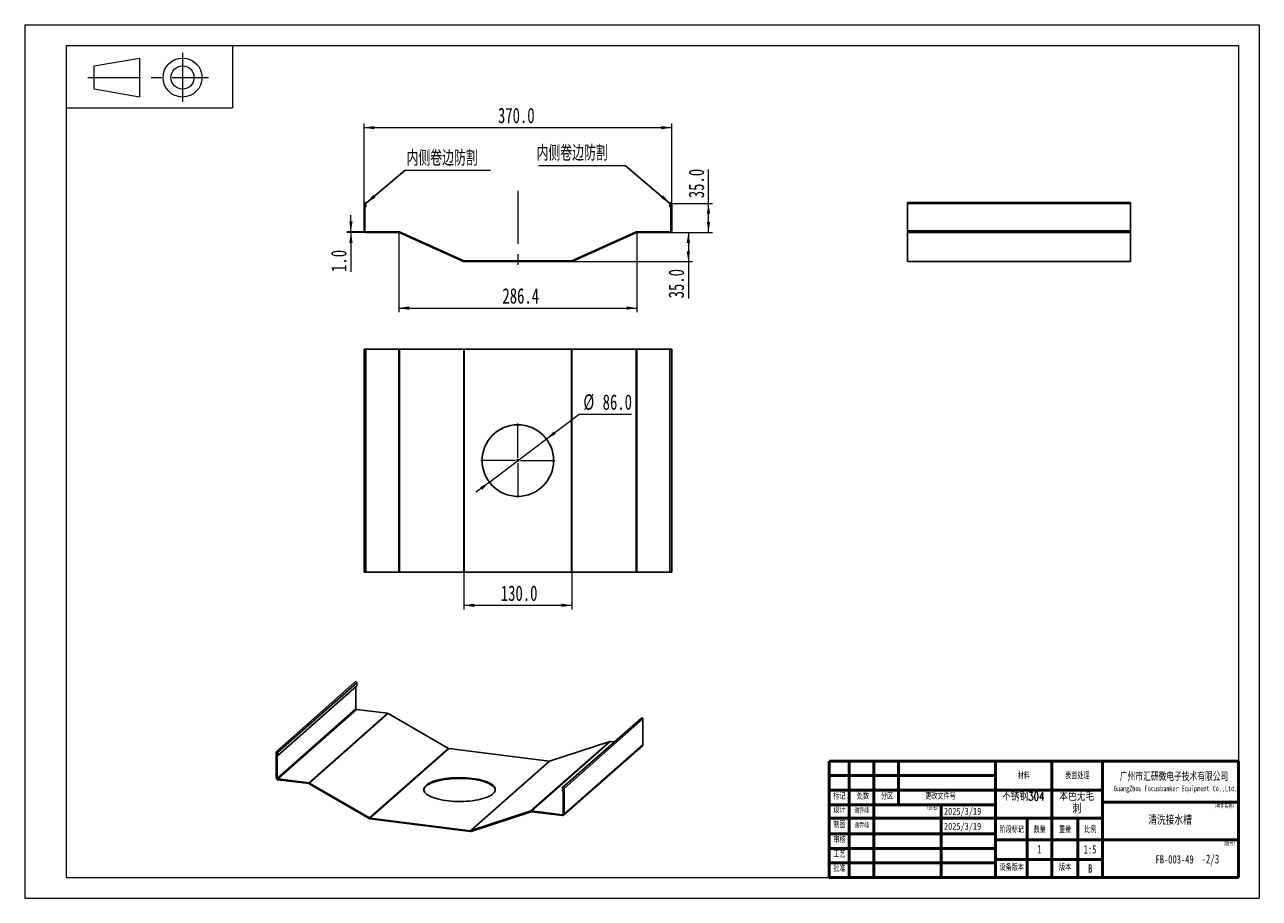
# Paper-space layout '图纸2' of a CAD drawing. Header units: millimetres. Extents: x 0 to 297, y 0 to 210.
import ezdxf

# ---------------------------------------------------------------- set-up
doc = ezdxf.new("R2010")
doc.units = ezdxf.units.MM
doc.linetypes.add('CENTERX2', pattern=[20.32, 12.7, -2.54, 2.54, -2.54])
doc.styles.add('SLDTEXTSTYLE0', font='TXT', dxfattribs={"width": 0.7, "bigfont": 'bigfont'})
doc.styles.add('SLDTEXTSTYLE1', font='TXT', dxfattribs={"width": 0.7})
doc.styles.add('SLDTEXTSTYLE2', font='TXT', dxfattribs={"width": 0.75, "bigfont": 'bigfont'})
doc.styles.add('SLDTEXTSTYLE3', font='TXT', dxfattribs={"width": 0.75})
doc.dimstyles.new('SLDDIMSTYLE0', dxfattribs={"dimtxt": 3.950146, "dimasz": 2.5, "dimexe": 0, "dimexo": 0.0625, "dimgap": 0.987537, "dimtad": 2, "dimdec": 1, "dimlfac": 5, "dimrnd": 1e-09, "dimzin": 4, "dimdsep": 46, "dimtxsty": 'SLDTEXTSTYLE1', "dimsah": 1, "dimcen": 0.09, "dimadec": 0, "dimazin": 1, "dimtfac": 1, "dimtofl": 0, "dimtmove": 0, "dimatfit": 3, "dimfxl": 0, "dimfrac": 2, "dimtolj": 1, "dimtzin": 12, "dimarcsym": 0})
doc.dimstyles.new('SLDDIMSTYLE1', dxfattribs={"dimtxt": 3.950146, "dimasz": 2.5, "dimexe": 0, "dimexo": 0.0625, "dimgap": 0.987537, "dimtad": 2, "dimdec": 1, "dimlfac": 5, "dimrnd": 1e-09, "dimzin": 12, "dimdsep": 46, "dimtxsty": 'SLDTEXTSTYLE1', "dimsah": 1, "dimcen": 0.09, "dimadec": 0, "dimazin": 3, "dimtfac": 1, "dimtofl": 0, "dimtmove": 0, "dimatfit": 3, "dimfxl": 0, "dimfrac": 2, "dimtolj": 1, "dimtzin": 12, "dimarcsym": 0})
doc.dimstyles.new('SLDDIMSTYLE2', dxfattribs={"dimtxt": 3.950146, "dimasz": 2.5, "dimexe": 0, "dimexo": 0.0625, "dimgap": 0.987537, "dimtad": 0, "dimtih": 1, "dimtoh": 1, "dimdec": 1, "dimlfac": 5, "dimrnd": 1e-09, "dimzin": 4, "dimdsep": 46, "dimtxsty": 'SLDTEXTSTYLE1', "dimsah": 1, "dimcen": 0, "dimadec": 0, "dimazin": 1, "dimtfac": 1, "dimtmove": 0, "dimatfit": 3, "dimfxl": 0, "dimfrac": 2, "dimtolj": 1, "dimtzin": 12, "dimarcsym": 0})
doc.dimstyles.new('SLDDIMSTYLE4', dxfattribs={"dimtxt": 0.18, "dimasz": 2.5, "dimexe": 0, "dimexo": 0.0625, "dimgap": 0, "dimtad": 0, "dimtih": 1, "dimtoh": 1, "dimdec": 0, "dimrnd": 1e-09, "dimzin": 0, "dimdsep": 46, "dimtxsty": 'Standard', "dimsah": 1, "dimcen": 0.09, "dimadec": 0, "dimazin": 0, "dimtfac": 2.5, "dimtdec": 0, "dimtofl": 0, "dimtmove": 0, "dimatfit": 3, "dimfxl": 0, "dimfrac": 2, "dimtolj": 1, "dimtzin": 0, "dimarcsym": 0})
doc.dimstyles.new('SLDDIMSTYLE5', dxfattribs={"dimtxt": 3.950146, "dimasz": 2.5, "dimexe": 0, "dimexo": 0.0625, "dimgap": 0.987537, "dimtad": 2, "dimdec": 1, "dimlfac": 5, "dimrnd": 1e-09, "dimzin": 4, "dimdsep": 46, "dimtxsty": 'SLDTEXTSTYLE1', "dimsah": 1, "dimcen": 0.09, "dimadec": 0, "dimazin": 1, "dimtfac": 1, "dimtmove": 0, "dimatfit": 0, "dimfxl": 0, "dimfrac": 2, "dimtolj": 1, "dimtzin": 12, "dimarcsym": 0})

# ---------------------------------------------------------------- blocks, each defined once
blk = doc.blocks.new('SW_NOTE_0_7')
at = {"color": 0, "linetype": 'Continuous', "lineweight": 0, "char_height": 2, "attachment_point": 2, "style": 'SLDTEXTSTYLE2'}
for s, insert in [('本色无毛', (5.25, 2.58)), ('刺', (5.31, -0.42))]:
    blk.add_mtext(s, dxfattribs=dict(at, insert=insert))
blk = doc.blocks.new('SW_NOTE_0_8')
at = {"color": 0, "linetype": 'Continuous', "lineweight": 0, "attachment_point": 2}
for s, insert, char_height, style in [('广州市汇研微电子技术有限公司', (16.21, 2.45), 1.9, 'SLDTEXTSTYLE0'), ('GuangZhou Focusbanker Equipment Co.,Ltd.', (16.58, -0.62), 1.3, 'SLDTEXTSTYLE1')]:
    blk.add_mtext(s, dxfattribs=dict(at, insert=insert, char_height=char_height, style=style))
blk = doc.blocks.new('_D_7')
at = {"color": 7, "linetype": 'Continuous', "lineweight": 0}
for p, q in [((105.63, 78.42), (105.63, 69.42)), ((131.62, 78.42), (131.62, 69.42)), ((105.63, 70.42), (131.62, 70.42))]:
    blk.add_line(p, q, dxfattribs=at)
at = {"color": 7, "linetype": 'Continuous', "lineweight": 18}
for points in [[(105.63, 70.42), (108.13, 70.02), (108.13, 70.82)], [(131.62, 70.42), (129.12, 70.82), (129.12, 70.02)]]:
    blk.add_solid(points, dxfattribs=at)
at = {"color": 7, "linetype": 'Continuous', "lineweight": 18, "insert": (114.52, 75.19), "char_height": 3.704, "attachment_point": 1, "style": 'SLDTEXTSTYLE1'}
blk.add_mtext('130.0', dxfattribs=at)
blk = doc.blocks.new('_D_8')
at = {"color": 7, "linetype": 'Continuous', "lineweight": 0}
for p, q in [((125.49, 110.41), (133.38, 116.37)), ((133.38, 116.37), (145.94, 116.37)), ((111.77, 100.03), (125.49, 110.41)), ((111.77, 100.03), (108.57, 97.62))]:
    blk.add_line(p, q, dxfattribs=at)
at = {"color": 7, "linetype": 'Continuous', "lineweight": 18}
for points in [[(125.49, 110.41), (127.72, 111.59), (127.24, 112.23)], [(111.77, 100.03), (109.53, 98.84), (110.01, 98.21)]]:
    blk.add_solid(points, dxfattribs=at)
at = {"color": 7, "linetype": 'Continuous', "lineweight": 18, "char_height": 3.704, "attachment_point": 1, "style": 'SLDTEXTSTYLE1'}
for s, insert in [('%%c', (134.38, 121.14)), ('86.0', (139.02, 121.14))]:
    blk.add_mtext(s, dxfattribs=dict(at, insert=insert))
blk = doc.blocks.new('SW_CENTERMARKSYMBOL_3')
at = {"color": 0, "linetype": 'Continuous', "lineweight": 18}
for p, q in [((0, 0.6), (0, 8.9)), ((-0.6, 0), (-8.9, 0)), ((0, 0), (-0.3, 0)), ((0, 0), (0, 0.3)), ((0, 0), (0, -0.3)), ((0, 0), (0.3, 0)), ((0.6, 0), (8.9, 0)), ((0, -0.6), (0, -8.9))]:
    blk.add_line(p, q, dxfattribs=at)
blk = doc.blocks.new('_D_9')
at = {"color": 7, "linetype": 'Continuous', "lineweight": 0}
for p, q in [((81.63, 167.04), (81.63, 186.25)), ((81.63, 185.25), (155.63, 185.25)), ((155.63, 167.04), (155.63, 186.25))]:
    blk.add_line(p, q, dxfattribs=at)
at = {"color": 7, "linetype": 'Continuous', "lineweight": 18}
for points in [[(81.63, 185.25), (84.13, 184.85), (84.13, 185.65)], [(155.63, 185.25), (153.13, 185.65), (153.13, 184.85)]]:
    blk.add_solid(points, dxfattribs=at)
at = {"color": 7, "linetype": 'Continuous', "lineweight": 18, "insert": (113.84, 190.03), "char_height": 3.704, "attachment_point": 1, "style": 'SLDTEXTSTYLE1'}
blk.add_mtext('370.0', dxfattribs=at)
blk = doc.blocks.new('_D_10')
at = {"color": 7, "linetype": 'Continuous', "lineweight": 0}
for p, q in [((164.48, 167.04), (164.48, 175.21)), ((155.42, 167.04), (165.48, 167.04)), ((164.48, 160.04), (164.48, 167.04)), ((155.23, 160.04), (165.48, 160.04))]:
    blk.add_line(p, q, dxfattribs=at)
at = {"color": 7, "linetype": 'Continuous', "lineweight": 18}
for points in [[(164.48, 167.04), (164.08, 164.54), (164.88, 164.54)], [(164.48, 160.04), (164.88, 162.54), (164.08, 162.54)]]:
    blk.add_solid(points, dxfattribs=at)
at = {"color": 7, "linetype": 'Continuous', "lineweight": 18, "insert": (159.7, 168.29), "char_height": 3.704, "attachment_point": 1, "rotation": 90, "style": 'SLDTEXTSTYLE1'}
blk.add_mtext('35.0', dxfattribs=at)
blk = doc.blocks.new('_D_11')
at = {"color": 7, "linetype": 'Continuous', "lineweight": 0}
for p, q in [((89.98, 160.04), (89.98, 140.88)), ((147.27, 160.04), (147.27, 140.88)), ((89.98, 141.88), (147.27, 141.88))]:
    blk.add_line(p, q, dxfattribs=at)
at = {"color": 7, "linetype": 'Continuous', "lineweight": 18}
for points in [[(89.98, 141.88), (92.48, 141.48), (92.48, 142.28)], [(147.27, 141.88), (144.77, 142.28), (144.77, 141.48)]]:
    blk.add_solid(points, dxfattribs=at)
at = {"color": 7, "linetype": 'Continuous', "lineweight": 18, "insert": (114.91, 146.66), "char_height": 3.704, "attachment_point": 1, "style": 'SLDTEXTSTYLE1'}
blk.add_mtext('286.4', dxfattribs=at)
blk = doc.blocks.new('_D_12')
at = {"color": 7, "linetype": 'Continuous', "lineweight": 0}
for p, q in [((155.23, 160.04), (160.64, 160.04)), ((159.64, 160.04), (159.64, 153.04)), ((131.54, 153.04), (160.64, 153.04)), ((159.64, 153.04), (159.64, 144.21))]:
    blk.add_line(p, q, dxfattribs=at)
at = {"color": 7, "linetype": 'Continuous', "lineweight": 18}
for points in [[(159.64, 160.04), (159.24, 157.54), (160.04, 157.54)], [(159.64, 153.04), (160.04, 155.54), (159.24, 155.54)]]:
    blk.add_solid(points, dxfattribs=at)
at = {"color": 7, "linetype": 'Continuous', "lineweight": 18, "insert": (154.87, 144.21), "char_height": 3.704, "attachment_point": 1, "rotation": 90, "style": 'SLDTEXTSTYLE1'}
blk.add_mtext('35.0', dxfattribs=at)
blk = doc.blocks.new('_D_13')
at = {"color": 7, "linetype": 'Continuous', "lineweight": 0}
for p, q in [((78.47, 160.24), (78.47, 164.24)), ((82.03, 160.24), (77.47, 160.24)), ((82.03, 160.04), (77.47, 160.04)), ((78.47, 160.04), (78.47, 160.24)), ((78.47, 160.04), (78.47, 150.57))]:
    blk.add_line(p, q, dxfattribs=at)
at = {"color": 7, "linetype": 'Continuous', "lineweight": 18}
for points in [[(78.47, 160.24), (78.87, 162.74), (78.07, 162.74)], [(78.47, 160.04), (78.07, 157.54), (78.87, 157.54)]]:
    blk.add_solid(points, dxfattribs=at)
at = {"color": 7, "linetype": 'Continuous', "lineweight": 18, "insert": (73.69, 150.57), "char_height": 3.704, "attachment_point": 1, "rotation": 90, "style": 'SLDTEXTSTYLE1'}
blk.add_mtext('1.0', dxfattribs=at)
blk = doc.blocks.new('SW_NOTE_0_9')
at = {"color": 0, "linetype": 'Continuous', "lineweight": 0}
blk.add_line((20.6, 0), (0, 0), dxfattribs=at)
at = {"color": 0, "linetype": 'Continuous', "lineweight": 0, "insert": (0.4, 4.81), "char_height": 3.704, "attachment_point": 1, "style": 'SLDTEXTSTYLE0'}
blk.add_mtext('内侧卷边防割', dxfattribs=at)
blk = doc.blocks.new('SW_NOTE_0_10')
at = {"color": 0, "linetype": 'Continuous', "lineweight": 0}
blk.add_line((-20.86, 0), (0, 0), dxfattribs=at)
at = {"color": 0, "linetype": 'Continuous', "lineweight": 0, "insert": (-21.33, 4.86), "char_height": 3.704, "attachment_point": 1, "style": 'SLDTEXTSTYLE0'}
blk.add_mtext('内侧卷边防割', dxfattribs=at)

psp = doc.layouts.new('图纸2')

# ---------------------------------------------------------------- linework, layer by layer
at = {"color": 7, "linetype": 'Continuous', "lineweight": 18}
for p, q in [((-0.013, 209.994), (296.987, 209.994)), ((-0.013, 209.994), (-0.013, -0.006)), ((296.987, 209.994), (296.987, -0.006)), ((9.987, 204.994), (291.987, 204.994)), ((9.987, 204.994), (9.987, 4.994)), ((9.987, 204.994), (49.987, 204.994)), ((9.987, 204.994), (9.987, 189.994)), ((49.987, 204.994), (49.987, 189.994)), ((291.987, 204.994), (291.987, 4.994)), ((16.702, 200.085), (27.637, 201.987)), ((27.637, 201.987), (27.637, 192.614)), ((16.702, 194.516), (16.702, 200.085)), ((27.637, 192.614), (16.702, 194.516)), ((9.987, 189.994), (49.987, 189.994)), ((9.987, 4.994), (291.987, 4.994)), ((-0.013, -0.006), (296.987, -0.006))]:
    psp.add_line(p, q, dxfattribs=at)
at = {"color": 7, "linetype": 'CENTERX2', "lineweight": 18}
for p, q in [((37.96, 203.209), (37.96, 191.46)), ((15.14, 197.3), (44.208, 197.3)), ((118.626, 170.041), (118.626, 150.982))]:
    psp.add_line(p, q, dxfattribs=at)
at = {"color": 7, "linetype": 'Continuous', "lineweight": 25}
for p, q in [((81.826, 167.041), (81.626, 167.041)), ((81.626, 160.441), (81.626, 167.041)), ((81.826, 160.441), (81.826, 167.041)), ((81.846, 167.041), (82.046, 167.041)), ((81.846, 166.251), (81.846, 167.041)), ((82.046, 166.251), (82.046, 167.041)), ((155.206, 167.041), (155.206, 166.251)), ((155.406, 167.041), (155.206, 167.041)), ((155.406, 167.041), (155.406, 166.251)), ((155.626, 167.041), (155.426, 167.041)), ((155.426, 167.041), (155.426, 160.441)), ((155.626, 167.041), (155.626, 160.441)), ((265.98, 167.251), (212.38, 167.251)), ((212.38, 167.041), (212.38, 167.251)), ((212.38, 167.041), (265.98, 167.041)), ((212.38, 160.441), (212.38, 167.041)), ((265.98, 167.251), (265.98, 167.041)), ((265.98, 160.441), (265.98, 167.041)), ((81.846, 166.251), (82.046, 166.251)), ((155.406, 166.251), (155.206, 166.251)), ((81.626, 160.441), (81.826, 160.441)), ((155.426, 160.441), (155.626, 160.441)), ((212.38, 160.441), (265.98, 160.441)), ((212.38, 160.041), (212.38, 160.441)), ((265.98, 160.041), (265.98, 160.441)), ((82.026, 160.241), (82.026, 160.041)), ((89.983, 160.241), (82.026, 160.241)), ((89.983, 160.041), (82.026, 160.041)), ((89.983, 160.041), (89.983, 160.241)), ((90.147, 160.206), (90.065, 160.023)), ((105.548, 153.076), (90.065, 160.023)), ((105.629, 153.258), (90.147, 160.206)), ((147.105, 160.206), (131.622, 153.258)), ((147.187, 160.023), (131.704, 153.076)), ((147.187, 160.023), (147.105, 160.206)), ((147.269, 160.241), (147.269, 160.041)), ((155.226, 160.241), (147.269, 160.241)), ((155.226, 160.041), (147.269, 160.041)), ((155.226, 160.041), (155.226, 160.241)), ((212.38, 160.041), (265.98, 160.041)), ((212.38, 160.023), (212.38, 160.041)), ((212.38, 160.023), (265.98, 160.023)), ((212.38, 153.076), (212.38, 160.023)), ((265.98, 160.023), (265.98, 160.041)), ((265.98, 153.076), (265.98, 160.023)), ((105.548, 153.076), (105.629, 153.258)), ((105.711, 153.241), (105.711, 153.041)), ((131.54, 153.241), (105.711, 153.241)), ((131.54, 153.041), (105.711, 153.041)), ((131.54, 153.041), (131.54, 153.241)), ((131.622, 153.258), (131.704, 153.076)), ((212.38, 153.076), (265.98, 153.076)), ((212.38, 153.041), (212.38, 153.076)), ((212.38, 153.041), (265.98, 153.041)), ((265.98, 153.041), (265.98, 153.076)), ((81.626, 132.019), (82.046, 132.019)), ((81.626, 132.019), (81.626, 78.419)), ((82.046, 78.419), (82.046, 132.019)), ((89.983, 132.019), (82.046, 132.019)), ((89.983, 132.019), (89.983, 78.419)), ((90.147, 132.019), (89.983, 132.019)), ((90.147, 132.019), (90.147, 78.419)), ((105.629, 132.019), (90.147, 132.019)), ((105.629, 132.019), (105.629, 78.419)), ((105.711, 132.019), (105.629, 132.019)), ((105.711, 132.019), (105.711, 78.419)), ((131.54, 132.019), (105.711, 132.019)), ((131.54, 132.019), (131.54, 78.419)), ((131.622, 132.019), (131.54, 132.019)), ((131.622, 132.019), (131.622, 78.419)), ((147.105, 132.019), (131.622, 132.019)), ((147.105, 132.019), (147.105, 78.419)), ((147.269, 132.019), (147.105, 132.019)), ((147.269, 132.019), (147.269, 78.419)), ((155.206, 132.019), (147.269, 132.019)), ((155.206, 132.019), (155.206, 78.419)), ((155.206, 132.019), (155.626, 132.019)), ((155.626, 132.019), (155.626, 78.419)), ((82.046, 78.419), (81.626, 78.419)), ((89.983, 78.419), (82.046, 78.419)), ((90.147, 78.419), (89.983, 78.419)), ((105.629, 78.419), (90.147, 78.419)), ((105.711, 78.419), (105.629, 78.419)), ((131.54, 78.419), (105.711, 78.419)), ((131.622, 78.419), (131.54, 78.419)), ((147.105, 78.419), (131.622, 78.419)), ((147.269, 78.419), (147.105, 78.419)), ((155.206, 78.419), (147.269, 78.419)), ((155.626, 78.419), (155.206, 78.419)), ((79.519, 51.989), (60.569, 35.276)), ((60.904, 35.094), (79.855, 51.807)), ((79.855, 51.062), (60.904, 34.349)), ((79.649, 45.61), (79.649, 50.881)), ((79.855, 51.807), (79.855, 51.062)), ((79.649, 45.61), (60.699, 28.898)), ((79.836, 45.398), (60.886, 28.685)), ((87.279, 44.46), (79.836, 45.398)), ((87.279, 44.46), (68.329, 27.748)), ((87.433, 44.408), (68.482, 27.695)), ((101.915, 36.033), (87.433, 44.408)), ((148.347, 43.318), (129.397, 26.605)), ((148.683, 43.135), (129.732, 26.423)), ((148.683, 43.135), (148.683, 36.913)), ((101.915, 36.033), (82.965, 19.321)), ((101.992, 36.007), (83.041, 19.294)), ((126.153, 32.963), (101.992, 36.007)), ((140.712, 37.695), (121.762, 20.983)), ((140.865, 37.709), (121.915, 20.996)), ((140.712, 37.695), (126.229, 32.97)), ((129.623, 19.947), (148.573, 36.66)), ((148.683, 36.913), (129.732, 20.2)), ((141.848, 37.585), (140.865, 37.709)), ((60.699, 35.12), (60.511, 35.144)), ((60.511, 28.921), (60.511, 35.144)), ((60.708, 35.128), (60.699, 35.12)), ((60.699, 28.898), (60.699, 35.12)), ((60.717, 35.118), (60.904, 35.094)), ((60.717, 34.373), (60.717, 35.118)), ((60.717, 34.373), (60.904, 34.349)), ((60.904, 34.349), (60.904, 35.094)), ((126.153, 32.963), (107.202, 16.25)), ((126.229, 32.97), (107.279, 16.257)), ((60.511, 28.921), (60.699, 28.898)), ((60.886, 28.685), (60.886, 28.497)), ((68.329, 27.748), (60.886, 28.685)), ((68.329, 27.559), (60.886, 28.497)), ((68.329, 27.559), (68.329, 27.748)), ((68.482, 27.695), (68.405, 27.533)), ((82.888, 19.158), (68.405, 27.533)), ((82.965, 19.321), (68.482, 27.695)), ((129.526, 26.449), (129.339, 26.472)), ((129.339, 26.472), (129.339, 25.727)), ((129.526, 25.704), (129.339, 25.727)), ((129.536, 26.457), (129.526, 26.449)), ((129.526, 26.449), (129.526, 25.704)), ((129.526, 25.704), (129.545, 25.72)), ((129.732, 26.423), (129.545, 26.446)), ((129.545, 26.446), (129.545, 20.224)), ((129.732, 26.423), (129.732, 20.2)), ((121.762, 20.983), (107.279, 16.257)), ((121.838, 20.801), (107.355, 16.076)), ((121.838, 20.801), (121.762, 20.983)), ((121.915, 20.996), (121.915, 20.808)), ((129.358, 20.059), (121.915, 20.996)), ((129.358, 19.87), (121.915, 20.808)), ((82.888, 19.158), (82.965, 19.321)), ((107.202, 16.25), (83.041, 19.294)), ((83.041, 19.294), (83.041, 19.106)), ((107.202, 16.062), (83.041, 19.106)), ((129.545, 20.224), (129.358, 20.059)), ((129.358, 19.87), (129.358, 20.059)), ((129.545, 20.224), (129.732, 20.2)), ((107.202, 16.062), (107.202, 16.25)), ((107.279, 16.257), (107.355, 16.076))]:
    psp.add_line(p, q, dxfattribs=at)
at = {"color": 7, "linetype": 'Continuous', "lineweight": 50}
for p, q in [((193.542, 32.994), (291.987, 32.994)), ((193.542, 32.994), (193.542, 4.994)), ((198.334, 32.994), (198.334, 19.266)), ((204.271, 22.494), (204.271, 32.994)), ((210.199, 22.494), (210.199, 32.994)), ((233.542, 32.994), (233.542, 4.994)), ((247.07, 32.994), (247.07, 19.266)), ((259.243, 32.77), (259.243, 19.266)), ((291.987, 32.994), (291.987, 4.994)), ((193.542, 29.494), (233.542, 29.494)), ((193.542, 29.494), (198.542, 29.494)), ((193.542, 26.018), (233.542, 26.018)), ((193.542, 26.018), (198.542, 26.018)), ((259.243, 26.018), (233.542, 26.018)), ((193.542, 22.494), (233.542, 22.494)), ((193.542, 22.494), (198.334, 22.494)), ((198.334, 22.494), (198.334, 19.266)), ((204.271, 19.266), (204.271, 22.494)), ((220.453, 22.494), (220.453, 4.994)), ((259.243, 23.077), (291.987, 23.077)), ((193.542, 19.266), (198.334, 19.266)), ((193.542, 19.266), (198.334, 19.266)), ((198.334, 19.266), (204.271, 19.266)), ((198.334, 19.266), (198.334, 15.494)), ((198.334, 19.266), (204.271, 19.266)), ((198.334, 19.266), (198.334, 15.494)), ((204.271, 19.266), (204.271, 15.494)), ((204.271, 19.266), (213.966, 19.266)), ((204.271, 19.266), (213.966, 19.266)), ((219.542, 19.266), (213.966, 19.266)), ((225.542, 19.266), (219.542, 19.266)), ((234.897, 19.266), (225.542, 19.266)), ((259.243, 19.266), (234.897, 19.266)), ((241.162, 19.266), (241.162, 4.994)), ((247.07, 19.266), (247.07, 4.994)), ((253.334, 19.266), (253.334, 4.994)), ((259.243, 14.022), (259.243, 19.266)), ((193.542, 15.494), (198.334, 15.494)), ((198.334, 15.494), (193.542, 15.494)), ((198.334, 15.494), (198.334, 11.994)), ((198.334, 15.494), (204.271, 15.494)), ((204.271, 15.494), (198.334, 15.494)), ((198.334, 15.494), (198.334, 11.994)), ((204.271, 15.494), (204.271, 11.994)), ((213.966, 15.494), (204.271, 15.494)), ((219.542, 15.494), (213.966, 15.494)), ((225.542, 15.494), (219.542, 15.494)), ((233.542, 15.494), (225.542, 15.494)), ((198.334, 11.994), (193.542, 11.994)), ((193.542, 11.994), (198.334, 11.994)), ((198.334, 11.994), (198.334, 8.494)), ((204.271, 11.994), (198.334, 11.994)), ((198.334, 11.994), (204.271, 11.994)), ((198.334, 11.994), (198.334, 8.494)), ((204.271, 11.994), (204.271, 8.494)), ((213.966, 11.994), (204.271, 11.994)), ((219.542, 11.994), (213.966, 11.994)), ((225.542, 11.994), (219.542, 11.994)), ((233.542, 11.994), (225.542, 11.994)), ((259.243, 14.022), (233.542, 14.022)), ((259.243, 14.022), (291.987, 14.022)), ((259.243, 14.022), (259.243, 9.295)), ((259.243, 9.295), (233.542, 9.295)), ((259.243, 4.994), (259.243, 9.295)), ((193.542, 8.494), (198.334, 8.494)), ((198.334, 8.494), (193.542, 8.494)), ((198.334, 8.494), (198.334, 4.994)), ((198.334, 8.494), (204.271, 8.494)), ((198.334, 8.494), (204.271, 8.494)), ((198.334, 8.494), (198.334, 4.994)), ((204.271, 8.494), (204.271, 4.994)), ((213.966, 8.494), (204.271, 8.494)), ((219.542, 8.494), (213.966, 8.494)), ((225.542, 8.494), (219.542, 8.494)), ((233.542, 8.494), (225.542, 8.494)), ((193.542, 4.994), (291.987, 4.994))]:
    psp.add_line(p, q, dxfattribs=at)
at = {"color": 7, "linetype": 'Continuous', "lineweight": 25, "flags": 128}
for points in [[(60.904, 35.094), (60.889, 35.172), (60.847, 35.241), (60.783, 35.292), (60.708, 35.317), (60.633, 35.311), (60.569, 35.276), (60.526, 35.218), (60.511, 35.144)], [(60.717, 35.118), (60.717, 35.121), (60.715, 35.125), (60.711, 35.127), (60.708, 35.128), (60.704, 35.128), (60.701, 35.126), (60.699, 35.124), (60.699, 35.12)], [(107.638, 28.622), (106.935, 28.699), (106.215, 28.756), (105.483, 28.792), (104.744, 28.806), (104.004, 28.8), (103.269, 28.772), (102.543, 28.724), (101.833, 28.655), (101.143, 28.566), (100.479, 28.457), (99.845, 28.33), (99.247, 28.184), (98.688, 28.023), (98.172, 27.846), (97.705, 27.655), (97.288, 27.451), (96.925, 27.236), (96.62, 27.011), (96.373, 26.779), (96.187, 26.54), (96.064, 26.297), (96.003, 26.051), (96.002, 26.034)], [(107.638, 28.81), (106.935, 28.887), (106.215, 28.944), (105.483, 28.98), (104.744, 28.995), (104.004, 28.989), (103.269, 28.961), (102.543, 28.912), (101.833, 28.843), (101.143, 28.754), (100.479, 28.645), (99.845, 28.518), (99.247, 28.373), (98.688, 28.211), (98.172, 28.034), (97.705, 27.843), (97.288, 27.639), (96.925, 27.424), (96.62, 27.2), (96.373, 26.967), (96.187, 26.728), (96.064, 26.485), (96.003, 26.239), (96.007, 25.993), (96.074, 25.747), (96.204, 25.504), (96.396, 25.266), (96.649, 25.034), (96.96, 24.811), (97.328, 24.597), (97.751, 24.394), (98.223, 24.204), (98.743, 24.029), (99.306, 23.869), (99.909, 23.725), (100.546, 23.6), (101.213, 23.493), (101.905, 23.406), (102.617, 23.339), (103.344, 23.293), (104.08, 23.267), (104.82, 23.263), (105.558, 23.28), (106.29, 23.318), (107.008, 23.377), (107.709, 23.456), (108.386, 23.555), (109.036, 23.673), (109.653, 23.81), (110.232, 23.963), (110.77, 24.133), (111.262, 24.317), (111.704, 24.515), (112.094, 24.724), (112.429, 24.944), (112.705, 25.173), (112.922, 25.409), (113.076, 25.65), (113.168, 25.895), (113.197, 26.141), (113.162, 26.388), (113.063, 26.632), (112.902, 26.873), (112.679, 27.108), (112.397, 27.336), (112.057, 27.555), (111.661, 27.764), (111.213, 27.96), (110.716, 28.143), (110.174, 28.311), (109.591, 28.463), (108.971, 28.597), (108.318, 28.713), (107.638, 28.81)], [(113.192, 26.034), (113.162, 26.199), (113.063, 26.444), (112.902, 26.684), (112.679, 26.92), (112.397, 27.148), (112.057, 27.367), (111.661, 27.575), (111.213, 27.772), (110.716, 27.954), (110.174, 28.122), (109.591, 28.274), (108.971, 28.408), (108.318, 28.525), (107.638, 28.622)], [(129.732, 26.423), (129.717, 26.5), (129.675, 26.57), (129.611, 26.621), (129.536, 26.645), (129.461, 26.64), (129.397, 26.605), (129.354, 26.546), (129.339, 26.472)], [(129.545, 26.446), (129.544, 26.45), (129.542, 26.453), (129.539, 26.456), (129.536, 26.457), (129.532, 26.457), (129.529, 26.455), (129.527, 26.452), (129.526, 26.449)]]:
    psp.add_lwpolyline(points, dxfattribs=at)
at = {"color": 7, "linetype": 'Continuous', "lineweight": 18}
for radius in [4.686, 2.785]:
    psp.add_circle((37.96, 197.3), radius, dxfattribs=at)
at = {"color": 7, "linetype": 'Continuous', "lineweight": 25}
psp.add_circle((118.626, 105.219), 8.6, dxfattribs=at)
for centre, radius, start, end in [((81.836, 167.041), 0.21, 0, 180), ((81.836, 167.041), 0.01, 0, 180), ((155.416, 167.041), 0.21, 0, 180), ((155.416, 167.041), 0.01, 0, 180), ((82.026, 160.441), 0.4, 180, 270), ((82.026, 160.441), 0.2, 180, 270), ((155.226, 160.441), 0.2, 270, 0), ((155.226, 160.441), 0.4, 270, 0), ((89.983, 159.841), 0.4, 65.83337, 90), ((89.983, 159.841), 0.2, 65.83337, 90), ((147.269, 159.841), 0.4, 90, 114.16663), ((147.269, 159.841), 0.2, 90, 114.16663), ((105.711, 153.441), 0.4, 245.83337, 270), ((105.711, 153.441), 0.2, 245.83337, 270), ((131.54, 153.441), 0.2, 270, 294.16663), ((131.54, 153.441), 0.4, 270, 294.16663), ((79.642, 51.815), 0.213, 357.81637, 125.13758), ((79.867, 45.614), 0.218, 181.05871, 261.76054), ((87.226, 44.055), 0.409, 59.71872, 82.5448), ((148.47, 43.144), 0.213, 357.81637, 125.13758), ((102.018, 36.21), 0.205, 239.71872, 262.5448), ((140.819, 37.361), 0.352, 82.50005, 107.76059), ((148.349, 36.907), 0.333, 312.15804, 0.97766), ((126.175, 33.137), 0.176, 262.50005, 287.76059), ((60.948, 28.929), 0.437, 181.05871, 261.76054), ((60.917, 28.902), 0.218, 181.05871, 261.76054), ((68.276, 27.342), 0.409, 59.71872, 82.5448), ((68.302, 27.356), 0.205, 59.71872, 82.5448), ((121.869, 20.648), 0.352, 82.50005, 107.76059), ((121.892, 20.634), 0.176, 82.50005, 107.76059), ((83.095, 19.511), 0.409, 239.71872, 262.5448), ((83.068, 19.497), 0.205, 239.71872, 262.5448), ((129.382, 20.22), 0.163, 261.39863, 1.42061), ((129.407, 20.192), 0.326, 261.39863, 1.42061), ((107.225, 16.425), 0.176, 262.50005, 287.76059), ((107.248, 16.411), 0.352, 262.50005, 287.76059)]:
    psp.add_arc(centre, radius, start, end, dxfattribs=at)

# ---------------------------------------------------------------- block references
at = {"color": 7, "linetype": 'Continuous', "lineweight": 0}
for name, p in [('SW_NOTE_0_10', (144.46, 176.142)), ('SW_NOTE_0_9', (91.456, 174.984)), ('SW_NOTE_0_8', (260.255, 27.657)), ('SW_NOTE_0_7', (247.823, 22.884))]:
    psp.add_blockref(name, p, dxfattribs=at)
at = {"color": 7, "linetype": 'Continuous', "lineweight": 18}
psp.add_blockref('SW_CENTERMARKSYMBOL_3', (118.626, 105.219), dxfattribs=at)

# ---------------------------------------------------------------- texts
at = {"color": 7, "linetype": 'Continuous', "lineweight": 0}
for s, insert, char_height, attachment_point, style in [('材料', (240.341, 30.163), 1.5, 2, 'SLDTEXTSTYLE0'), ('表面处理', (253.227, 30.163), 1.5, 2, 'SLDTEXTSTYLE0'), ('标记', (195.973, 25.255), 1.5, 2, 'SLDTEXTSTYLE0'), ('处数', (201.646, 25.255), 1.5, 2, 'SLDTEXTSTYLE0'), ('分区', (207.435, 25.255), 1.5, 2, 'SLDTEXTSTYLE0'), ('更改文件号', (220.292, 25.255), 1.5, 2, 'SLDTEXTSTYLE0'), ('不锈钢304', (240.183, 25.482), 2, 2, 'SLDTEXTSTYLE2'), ('设计', (195.973, 22.023), 1.5, 2, 'SLDTEXTSTYLE0'), ('谢乔峰', (201.374, 21.642), 1.2, 2, 'SLDTEXTSTYLE0'), ('（签名）', (218.383, 22.288), 1, 2, 'SLDTEXTSTYLE0'), ('2025/3/19', (221.12, 21.77), 1.7, 1, 'SLDTEXTSTYLE3'), ('（零件名称）', (288.587, 22.633), 1, 2, 'SLDTEXTSTYLE0'), ('制图', (195.973, 18.41), 1.5, 2, 'SLDTEXTSTYLE0'), ('谢乔峰', (201.374, 18.094), 1.2, 2, 'SLDTEXTSTYLE0'), ('2025/3/19', (221.12, 18.157), 1.7, 1, 'SLDTEXTSTYLE3'), ('清洗接水槽', (275.511, 19.709), 2, 2, 'SLDTEXTSTYLE2'), ('审核', (195.973, 14.783), 1.5, 2, 'SLDTEXTSTYLE0'), ('阶段标记', (237.423, 17.225), 1.5, 2, 'SLDTEXTSTYLE0'), ('数量', (244.151, 17.225), 1.5, 2, 'SLDTEXTSTYLE0'), ('重量', (250.275, 17.225), 1.5, 2, 'SLDTEXTSTYLE0'), ('比例', (256.362, 17.225), 1.5, 2, 'SLDTEXTSTYLE0'), ('1', (244.096, 12.781), 2, 2, 'SLDTEXTSTYLE3'), ('1:5', (256.26, 12.754), 2, 2, 'SLDTEXTSTYLE3'), ('（图号）', (289.784, 13.66), 1, 2, 'SLDTEXTSTYLE0'), ('工艺', (195.973, 11.319), 1.5, 2, 'SLDTEXTSTYLE0'), ('FB-003-49', (276.613, 10.358), 2, 2, 'SLDTEXTSTYLE3'), ('-2/3', (283.04, 10.491), 2.1167, 1, 'SLDTEXTSTYLE3'), ('批准', (195.973, 7.889), 1.5, 2, 'SLDTEXTSTYLE0'), ('设备版本', (237.423, 8.133), 1.5, 2, 'SLDTEXTSTYLE0'), ('版本', (250.275, 8.133), 1.5, 2, 'SLDTEXTSTYLE0'), ('B', (256.311, 8.154), 2, 2, 'SLDTEXTSTYLE3')]:
    psp.add_mtext(s, dxfattribs=dict(at, insert=insert, char_height=char_height, attachment_point=attachment_point, style=style))

# ---------------------------------------------------------------- dimensions: what is measured, and where the dimension line sits
at = {"color": 7, "linetype": 'Continuous', "lineweight": 18}
for base, p1, p2, dimstyle, picture, middle in [((155.626, 185.251), (81.626, 167.041), (155.626, 167.041), 'SLDDIMSTYLE0', '_D_9', (118.16, 185.251)), ((147.269, 141.882), (89.983, 160.041), (147.269, 160.041), 'SLDDIMSTYLE1', '_D_11', (119.232, 141.882)), ((131.622, 70.419), (105.629, 78.419), (131.622, 78.419), 'SLDDIMSTYLE0', '_D_7', (118.843, 70.419))]:
    dim = psp.add_linear_dim(base=base, p1=p1, p2=p2, dimstyle=dimstyle, dxfattribs=at)
    dim.commit()
    dim.dimension.update_dxf_attribs({"geometry": picture, "text_midpoint": middle, "dimtype": 160})
for base, p1, p2, dimstyle, picture, middle in [((164.478, 167.041), (155.226, 160.041), (155.416, 167.041), 'SLDDIMSTYLE0', '_D_10', (164.478, 171.748)), ((78.467, 160.241), (82.026, 160.041), (82.026, 160.241), 'SLDDIMSTYLE5', '_D_13', (78.467, 153.165)), ((159.641, 153.041), (155.226, 160.041), (131.54, 153.041), 'SLDDIMSTYLE0', '_D_12', (159.641, 147.67))]:
    dim = psp.add_linear_dim(base=base, p1=p1, p2=p2, angle=90, dimstyle=dimstyle, dxfattribs=at)
    dim.commit()
    dim.dimension.update_dxf_attribs({"geometry": picture, "text_midpoint": middle, "dimtype": 160})
dim = psp.add_diameter_dim_2p(p1=(125.486, 110.405), p2=(111.765, 100.033), dimstyle='SLDDIMSTYLE2', dxfattribs=at)
dim.commit()
dim.dimension.update_dxf_attribs({"geometry": '_D_8', "text_midpoint": (140.156, 119.323), "dimtype": 163})

# ---------------------------------------------------------------- leaders
at = {"color": 7, "linetype": 'Continuous', "lineweight": 0}
for points in [[(155.206, 167.041), (144.46, 176.142)], [(82.207, 167.15), (91.456, 174.984)]]:
    psp.add_leader(points, dimstyle='SLDDIMSTYLE4', dxfattribs=at)

doc.saveas('drawing.dxf')
